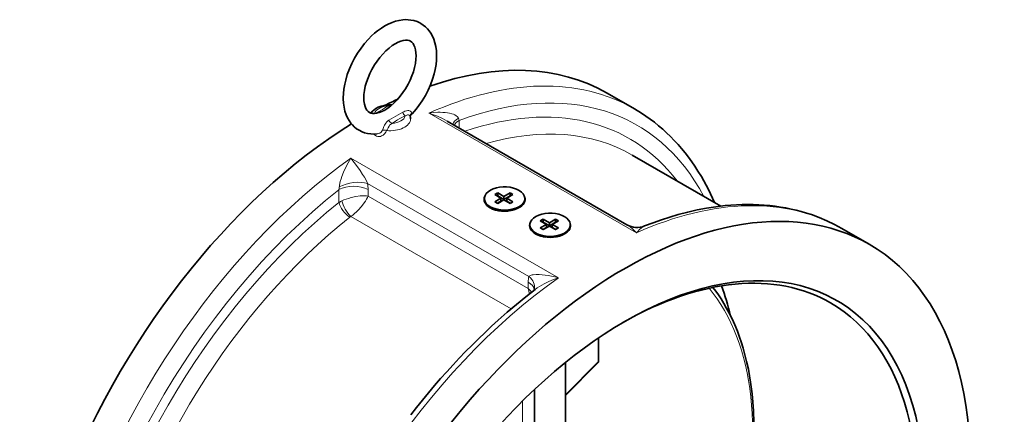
# Model space of a CAD drawing. Extents: x 60 to 778, y 256 to 905.
# Tile 12 of 12: x 579 to 770, y 822 to 899. Entities that reach past the tile are written whole.
import ezdxf

# ---------------------------------------------------------------- set-up
doc = ezdxf.new("R2010")
doc.units = 0

msp = doc.modelspace()

# ---------------------------------------------------------------- linework, layer by layer
at = {"color": 7, "lineweight": 35, "ltscale": 0.306186}
msp.add_line((698.54, 881.53), (693.24, 884.6), dxfattribs=at)
at = {"color": 7, "lineweight": 13, "ltscale": 0.00158}
msp.add_line((648.05, 880.63), (648.07, 880.65), dxfattribs=at)
at = {"color": 7, "lineweight": 13, "ltscale": 0.00132}
msp.add_line((648.07, 880.65), (648.09, 880.64), dxfattribs=at)
at = {"color": 7, "lineweight": 13, "ltscale": 0.157725}
msp.add_line((650.81, 879.31), (653.54, 880.88), dxfattribs=at)
at = {"color": 7, "lineweight": 13}
for p, q in [((658.63, 880.71), (698.93, 857.44)), ((683.76, 848.68), (643.46, 871.95)), ((678.01, 848.93), (646.7, 867.01)), ((677.91, 846.61), (646.8, 864.57)), ((674.6, 842.64), (643.44, 860.63))]:
    msp.add_line(p, q, dxfattribs=at)
at = {"color": 7, "lineweight": 35}
for p, q in [((662.16, 879.17), (697.08, 859.01)), ((715.3, 862.62), (698.08, 872.56)), ((685.15, 812.44), (685.15, 832.23)), ((679.15, 750.01), (679.15, 826.98))]:
    msp.add_line(p, q, dxfattribs=at)
at = {"color": 7, "lineweight": 13, "ltscale": 0.072778}
msp.add_line((664.48, 879.29), (664.48, 877.83), dxfattribs=at)
at = {"color": 7, "lineweight": 13, "ltscale": 0.124539}
msp.add_line((641.14, 865.82), (641.14, 863.33), dxfattribs=at)
at = {"color": 7, "lineweight": 13, "ltscale": 0.062251}
msp.add_line((646.8, 865.82), (646.8, 864.57), dxfattribs=at)
at = {"color": 7, "lineweight": 35, "ltscale": 0.032659}
for p, q in [((671.41, 864.87), (671.97, 865.2)), ((674.94, 864.87), (674.38, 865.2)), ((671.97, 863.16), (671.41, 863.48)), ((674.38, 863.16), (674.94, 863.48)), ((680.24, 859.77), (680.81, 860.09)), ((683.78, 859.77), (683.21, 860.09)), ((680.81, 858.05), (680.24, 858.38)), ((683.21, 858.05), (683.78, 858.38))]:
    msp.add_line(p, q, dxfattribs=at)
at = {"color": 7, "lineweight": 35, "ltscale": 0.069403}
for p, q in [((672.61, 864.18), (671.41, 864.87)), ((673.17, 864.5), (671.97, 865.2)), ((673.17, 864.5), (674.38, 865.2)), ((673.74, 864.18), (674.94, 864.87)), ((671.41, 863.48), (672.61, 864.18)), ((671.97, 863.16), (673.17, 863.85)), ((674.38, 863.16), (673.17, 863.85)), ((674.94, 863.48), (673.74, 864.18)), ((682.01, 859.4), (680.81, 860.09)), ((682.01, 858.79), (680.81, 859.48)), ((682.01, 859.4), (683.21, 860.09)), ((682.01, 858.79), (683.21, 859.48)), ((682.58, 859.07), (683.78, 859.77))]:
    msp.add_line(p, q, dxfattribs=at)
at = {"color": 7, "lineweight": 35, "ltscale": 0.002041}
for p, q in [((671.94, 864.56), (671.97, 864.59)), ((674.41, 864.56), (674.38, 864.59)), ((683.25, 859.46), (683.21, 859.48))]:
    msp.add_line(p, q, dxfattribs=at)
at = {"color": 7, "lineweight": 35, "ltscale": 0.03062}
for p, q in [((671.97, 865.2), (671.97, 864.59)), ((674.38, 865.2), (674.38, 864.59))]:
    msp.add_line(p, q, dxfattribs=at)
at = {"color": 7, "lineweight": 35, "ltscale": 0.069402}
for p, q in [((673.17, 863.89), (671.97, 864.59)), ((673.17, 863.89), (674.38, 864.59)), ((683.78, 858.38), (682.58, 859.07)), ((680.81, 858.05), (682.01, 858.75)), ((683.21, 858.05), (682.01, 858.75))]:
    msp.add_line(p, q, dxfattribs=at)
at = {"color": 7, "lineweight": 35, "ltscale": 0.038784}
for p, q in [((671.94, 863.18), (672.61, 863.56)), ((674.41, 863.18), (673.74, 863.56)), ((680.77, 858.07), (681.45, 858.46)), ((683.25, 858.07), (682.58, 858.46))]:
    msp.add_line(p, q, dxfattribs=at)
at = {"color": 7, "lineweight": 35, "ltscale": 0.030618}
for p, q in [((672.61, 864.18), (672.61, 863.56)), ((673.17, 864.5), (673.17, 863.89)), ((673.74, 864.18), (673.74, 863.56)), ((680.81, 860.09), (680.81, 859.48)), ((681.45, 859.07), (681.45, 858.46)), ((682.01, 859.4), (682.01, 858.79)), ((682.58, 859.07), (682.58, 858.46)), ((683.21, 860.09), (683.21, 859.48))]:
    msp.add_line(p, q, dxfattribs=at)
at = {"color": 7, "lineweight": 35, "ltscale": 0.037921}
msp.add_line((671.19, 862.11), (670.54, 862.49), dxfattribs=at)
at = {"color": 7, "lineweight": 35, "ltscale": 0.037917}
msp.add_line((675.44, 862.11), (676.09, 862.49), dxfattribs=at)
at = {"color": 7, "lineweight": 35, "ltscale": 0.0694}
msp.add_line((681.45, 859.07), (680.24, 859.77), dxfattribs=at)
at = {"color": 7, "lineweight": 35, "ltscale": 0.069399}
msp.add_line((680.24, 858.38), (681.45, 859.07), dxfattribs=at)
at = {"color": 7, "lineweight": 35, "ltscale": 0.002043}
msp.add_line((680.77, 859.46), (680.81, 859.48), dxfattribs=at)
at = {"color": 7, "lineweight": 35, "ltscale": 0.03792}
for p, q in [((680.03, 857.01), (679.38, 857.39)), ((684.27, 857.01), (684.93, 857.39))]:
    msp.add_line(p, q, dxfattribs=at)
at = {"color": 7, "lineweight": 35, "ltscale": 0.306189}
msp.add_line((744.15, 855.2), (738.85, 858.26), dxfattribs=at)
at = {"color": 7, "lineweight": 13, "ltscale": 0.062253}
msp.add_line((677.91, 847.86), (677.91, 846.61), dxfattribs=at)
at = {"color": 7, "lineweight": 13, "ltscale": 0.230817}
msp.add_line((691.51, 836.96), (691.51, 832.34), dxfattribs=at)
at = {"color": 7, "lineweight": 35, "ltscale": 0.225888}
msp.add_line((691.58, 837), (691.58, 832.48), dxfattribs=at)
at = {"color": 7, "lineweight": 13, "ltscale": 0.451156}
msp.add_line((691.51, 832.34), (685.15, 825.94), dxfattribs=at)
at = {"color": 7, "lineweight": 35, "ltscale": 0.445554}
msp.add_line((691.43, 832.13), (685.15, 825.81), dxfattribs=at)
at = {"color": 7, "lineweight": 13, "ltscale": 0.359172}
msp.add_line((676.79, 824.69), (676.79, 817.5), dxfattribs=at)
at = {"color": 7, "lineweight": 35}
for points in [[(641.97, 883.68), (642, 884.51), (642.09, 885.36), (642.25, 886.33), (642.44, 887.14), (642.76, 888.22), (643.16, 889.3), (643.63, 890.36), (644.17, 891.39), (644.76, 892.39), (645.42, 893.35), (646.13, 894.26), (646.88, 895.11), (647.47, 895.71), (648.05, 896.23), (648.64, 896.71), (649.37, 897.24), (650.04, 897.66), (650.72, 898.02), (651.47, 898.35), (652.15, 898.58), (652.83, 898.75), (653.52, 898.85), (654.06, 898.89), (654.6, 898.87), (655.09, 898.82), (655.7, 898.7), (656.31, 898.5), (656.83, 898.27), (657.04, 898.15)], [(657.04, 898.15), (657.52, 897.84), (657.97, 897.47), (658.34, 897.1), (658.64, 896.74), (658.99, 896.24), (659.29, 895.7), (659.55, 895.11), (659.78, 894.4), (659.96, 893.64), (660.07, 892.84), (660.11, 892.04), (660.11, 891.84)], [(645.97, 883.68), (646, 884.34), (646.1, 885.14), (646.26, 885.93), (646.49, 886.75), (646.78, 887.58), (647.14, 888.42), (647.52, 889.19), (648.03, 890.08), (648.53, 890.83), (649.06, 891.53), (649.64, 892.2), (650.23, 892.81), (650.86, 893.37), (651.48, 893.84), (652.06, 894.2), (652.61, 894.49), (653.14, 894.69), (653.62, 894.82), (654.07, 894.88), (654.44, 894.87), (654.76, 894.81), (655.04, 894.69)], [(655.04, 894.69), (655.29, 894.5), (655.52, 894.24), (655.71, 893.92), (655.87, 893.53), (656, 893.05), (656.09, 892.45), (656.11, 891.84)], [(656.11, 891.84), (656.08, 891.18), (655.98, 890.38), (655.82, 889.59), (655.59, 888.77), (655.3, 887.93), (654.95, 887.1), (654.56, 886.33), (654.05, 885.44), (653.55, 884.69), (653.02, 883.98), (652.44, 883.31), (651.85, 882.7), (651.22, 882.15), (650.6, 881.68), (650.02, 881.31), (649.47, 881.03), (648.94, 880.82), (648.46, 880.69), (648.01, 880.63), (647.64, 880.64), (647.33, 880.71), (647.04, 880.83)], [(660.11, 891.84), (660.08, 891), (660, 890.15), (659.83, 889.18), (659.64, 888.37), (659.32, 887.29), (658.92, 886.22), (658.45, 885.16), (657.92, 884.13), (657.32, 883.12), (656.66, 882.16), (656.14, 881.48), (655.38, 880.59), (655.11, 880.31)], [(645.04, 877.37), (644.56, 877.68), (644.11, 878.04), (643.74, 878.42), (643.44, 878.78), (643.09, 879.27), (642.79, 879.82), (642.53, 880.4), (642.3, 881.11), (642.13, 881.87), (642.02, 882.67), (641.97, 883.47), (641.97, 883.68)], [(647.04, 880.83), (646.79, 881.01), (646.57, 881.27), (646.37, 881.6), (646.21, 881.99), (646.08, 882.47), (646, 883.07), (645.97, 883.68)], [(651.21, 882.32), (650.55, 882.31), (649.89, 882.22), (649.31, 882.07), (648.77, 881.86), (648.32, 881.62), (647.96, 881.36), (647.66, 881.08), (647.39, 880.74), (647.36, 880.7)], [(714.08, 863.32), (713.3, 865.04), (712.9, 865.87), (712.01, 867.52), (711.54, 868.36), (710.87, 869.45), (710.28, 870.37), (709.66, 871.26), (709.03, 872.14), (708.37, 872.99), (707.69, 873.81), (707, 874.62), (706.28, 875.4), (705.55, 876.15), (704.79, 876.88), (704.02, 877.59), (703.23, 878.26), (702.42, 878.92), (701.59, 879.54), (700.75, 880.14), (699.89, 880.71), (698.54, 881.53)], [(648.57, 876.67), (647.93, 876.63), (647.3, 876.66), (646.69, 876.75), (646.09, 876.9), (645.62, 877.08), (645.04, 877.37)], [(670.52, 862.28), (670.17, 862.51), (669.88, 862.76), (669.64, 863.05), (669.47, 863.35), (669.37, 863.65), (669.34, 863.96), (669.37, 864.28), (669.48, 864.58)], [(677.22, 864.34), (677.28, 864.07), (677.29, 863.8), (677.24, 863.53), (677.13, 863.27), (676.92, 862.96), (676.64, 862.68), (676.41, 862.5), (676.14, 862.33)], [(738.84, 858.26), (737.41, 859.04), (735.94, 859.75), (734.44, 860.39), (732.9, 860.96), (731.93, 861.28), (730.95, 861.57), (729.95, 861.83), (728.95, 862.06), (727.93, 862.27), (726.9, 862.44), (725.86, 862.59), (724.82, 862.72), (723.76, 862.81), (722.7, 862.88), (721.62, 862.92), (720.54, 862.93), (719.45, 862.92), (718.35, 862.87), (717.25, 862.8), (716.14, 862.71), (714.35, 862.5), (712.54, 862.22), (710.72, 861.87), (708.89, 861.45), (707.05, 860.97), (705.42, 860.49), (703.79, 859.97), (702.16, 859.39), (700.52, 858.76)], [(676.14, 862.33), (675.65, 862.09), (675.12, 861.9), (674.55, 861.76), (673.95, 861.67), (673.34, 861.64), (672.72, 861.66), (672.11, 861.73), (671.53, 861.86), (670.99, 862.05), (670.52, 862.28)], [(679.35, 857.18), (679.01, 857.41), (678.72, 857.66), (678.48, 857.94), (678.31, 858.25), (678.21, 858.55), (678.17, 858.86), (678.21, 859.17), (678.32, 859.48)], [(686.06, 859.24), (686.12, 858.97), (686.13, 858.7), (686.08, 858.43), (685.96, 858.16), (685.76, 857.86), (685.47, 857.58), (685.25, 857.4), (684.98, 857.23)], [(684.98, 857.23), (684.49, 856.99), (683.96, 856.8), (683.39, 856.66), (682.79, 856.57), (682.18, 856.53), (681.56, 856.55), (680.95, 856.63), (680.37, 856.76), (679.82, 856.95), (679.35, 857.18)], [(679.25, 846.4), (677.44, 844.98), (675.63, 843.51), (673.83, 841.98), (672.05, 840.41), (670.78, 839.24), (669.51, 838.05), (668.24, 836.84), (666.99, 835.6), (665.75, 834.33), (664.52, 833.05), (663.29, 831.74), (662.08, 830.42), (660.88, 829.07), (659.69, 827.7), (658.52, 826.31), (657.35, 824.9), (656.2, 823.47), (655.07, 822.02)], [(721.75, 820.6), (721.66, 822.79), (721.54, 824.52), (721.39, 826.1), (721.28, 827.05), (721.1, 828.37), (720.9, 829.6), (720.66, 830.89), (720.32, 832.41), (720, 833.72), (719.64, 835), (719.25, 836.25), (718.96, 837.11), (718.53, 838.27), (718.01, 839.55), (717.5, 840.68), (716.96, 841.79), (716.38, 842.87), (715.93, 843.66), (715.35, 844.59), (714.84, 845.36), (714.33, 846.09), (713.79, 846.81)]]:
    msp.add_lwpolyline(points, dxfattribs=at)
at = {"color": 7, "lineweight": 13}
for points in [[(650.62, 882.12), (649.99, 881.65), (649.57, 881.39), (649.13, 881.14), (648.62, 880.89), (648.07, 880.65)], [(650.62, 882.12), (650.95, 882.26), (651.13, 882.32), (651.21, 882.32)], [(651.47, 878.69), (652.1, 879.17), (652.51, 879.43), (652.95, 879.68), (653.46, 879.93), (654.01, 880.16)], [(655.22, 880.63), (655.21, 880.81), (655.14, 880.96), (655.01, 881.08), (654.83, 881.16), (654.68, 881.19), (654.54, 881.2), (654.23, 881.16), (653.94, 881.07), (653.73, 880.98), (653.54, 880.88)], [(654.98, 880.08), (654.95, 880.15), (654.91, 880.21), (654.78, 880.3), (654.67, 880.35), (654.55, 880.37), (654.43, 880.36), (654.32, 880.34), (654.16, 880.27), (654.01, 880.16)], [(655.11, 880.31), (655.16, 880.38), (655.18, 880.45), (655.22, 880.63)], [(664.33, 879.71), (664.28, 879.82), (664.2, 879.93), (664.07, 880.06), (663.92, 880.18), (663.66, 880.35), (663.37, 880.48), (663.06, 880.58), (662.63, 880.69), (662.2, 880.77), (661.75, 880.83), (661.29, 880.86), (660.82, 880.87), (660.36, 880.87), (659.42, 880.81), (658.63, 880.71)], [(662.16, 879.17), (661.7, 879.42), (661.24, 879.66), (660.3, 880.09), (659.34, 880.46), (658.63, 880.71)], [(650.81, 879.31), (650.65, 879.21), (650.43, 879.02), (650.23, 878.78), (650.1, 878.59), (649.98, 878.37), (649.88, 878.13), (649.72, 877.75), (649.59, 877.38)], [(651.47, 878.69), (651.32, 878.63), (651.13, 878.5), (650.97, 878.34), (650.87, 878.2), (650.69, 877.86), (650.48, 877.49), (650.37, 877.32)], [(650.37, 877.32), (650.22, 876.98), (650, 876.68), (649.87, 876.55), (649.72, 876.44), (649.57, 876.34), (649.41, 876.26), (649.18, 876.19), (648.95, 876.15), (648.71, 876.16), (648.45, 876.22), (648.21, 876.33)], [(649.59, 877.38), (649.48, 877.17), (649.31, 876.98), (649.1, 876.83), (648.85, 876.72), (648.57, 876.67)], [(643.46, 871.95), (642.92, 871.05), (642.41, 870.06), (642.04, 869.24), (641.7, 868.38), (641.54, 867.91), (641.4, 867.43), (641.31, 867.09), (641.23, 866.6), (641.21, 866.36)], [(643.46, 871.95), (644.11, 871.13), (644.76, 870.25), (645.25, 869.53), (645.74, 868.77), (646.07, 868.23), (646.39, 867.65), (646.6, 867.23), (646.7, 867.01)], [(646.8, 864.57), (646.46, 864.61), (646.1, 864.62), (645.7, 864.62), (645.27, 864.59), (644.41, 864.47), (643.48, 864.27), (643.01, 864.13), (642.55, 863.98), (642.11, 863.82), (641.7, 863.64)], [(646.8, 864.57), (646.66, 864.27), (646.49, 863.95), (646.28, 863.6), (646.05, 863.24), (645.51, 862.56), (644.87, 861.85), (644.52, 861.51), (644.16, 861.19), (643.8, 860.89), (643.44, 860.63)], [(698.93, 857.44), (698.75, 857.63), (698.2, 858.17), (697.64, 858.64), (697.36, 858.84), (697.08, 859.01)], [(698.93, 857.44), (699.1, 857.63), (699.58, 858.12), (699.82, 858.32), (700.06, 858.5), (700.29, 858.65), (700.52, 858.76)], [(678.01, 848.93), (678.1, 849.01), (678.19, 849.07), (678.32, 849.13), (678.46, 849.18), (678.66, 849.23), (678.87, 849.26), (679.42, 849.3), (680, 849.3), (680.6, 849.26), (681.18, 849.19), (681.76, 849.11), (682.42, 848.99), (683.08, 848.85), (683.76, 848.68)], [(679.25, 846.4), (679.67, 846.7), (680.1, 846.99), (680.54, 847.25), (680.99, 847.5), (681.9, 847.95), (682.83, 848.34), (683.76, 848.68)]]:
    msp.add_lwpolyline(points, dxfattribs=at)
at = {"color": 7, "lineweight": 35}
for centre, radius, start, end in [((651.23, 883.03), 0.709, 268.0277, 290.8308), ((655.24, 880.15), 0.271, 175.049, 193.9452), ((655.6, 879.84), 0.676, 135.5847, 156.3308), ((653.02, 879.59), 2.02, 0.0336, 14.0082), ((671.97, 863.48), 1.75, 213.7493, 232.477), ((674.64, 863.56), 1.8, 307.5715, 323.5919), ((699.06, 862.44), 3.96, 240.0125, 291.6329), ((680.81, 858.38), 1.75, 213.7493, 232.477), ((683.48, 858.46), 1.8, 307.5715, 323.5919), ((677.89, 846.73), 1.24, 335.643, 348.905), ((691.08, 832.48), 0.5, 315.2191, 359.9993)]:
    msp.add_arc(centre, radius, start, end, dxfattribs=at)
at = {"color": 7, "lineweight": 13}
for centre, radius, start, end in [((661.16, 878.39), 3.44, 15.249, 22.6523), ((648.99, 877.65), 1.53, 221.6598, 239.6206), ((639.48, 865.79), 7.32, 0.2547, 9.643), ((637.8, 866.49), 3.41, 348.5683, 357.7479), ((643.53, 859.68), 4.36, 114.7792, 123.1937), ((644.25, 859.21), 1.63, 119.6526, 128.3109), ((683.27, 847.89), 5.36, 168.7962, 180.3509), ((674.6, 843.31), 4.68, 32.8311, 44.91), ((672.61, 845.18), 5.49, 3.4072, 15.1521)]:
    msp.add_arc(centre, radius, start, end, dxfattribs=at)
at = {"color": 7, "lineweight": 35}
for centre, major_axis, start_param, end_param in [((645.74, 802.32), (47.5, 82.27), 0.000018, 0.589504), ((645.74, 802.32), (47.5, 82.27), 0.68396, 0.720019), ((645.74, 802.32), (47.5, 82.27), 0.759472, 0.763055), ((645.74, 802.32), (47.5, 82.27), 0.817552, 1.856194), ((673.32, 864.1), (3.93, 0), 5.997787, 10.210378), ((696.65, 772.93), (47.5, 82.27), 0.000018, 1.856194), ((673.32, 864.1), (3.93, 0), 5.497555, 5.997787), ((673.32, 864.1), (3.93, 0), 3.927193, 5.497555), ((673.32, 863.34), (3, 0), 3.927193, 4.398612), ((673.32, 863.34), (3, 0), 5.159156, 5.497555), ((682.15, 858.99), (3.93, 0), 5.997787, 10.210378), ((682.15, 858.99), (3.93, 0), 3.927193, 5.497555), ((682.15, 858.23), (3, 0), 3.927193, 4.398612), ((682.15, 858.23), (3, 0), 5.159156, 5.497555), ((682.15, 858.99), (3.93, 0), 5.497555, 5.997787), ((696.65, 772.93), (47.5, 82.27), 3.141611, 6.283204), ((696.65, 772.93), (41.19, 71.34), 2.355993, 7.068816), ((695.94, 773.34), (40.69, 70.47), 0.000018, 0.779182), ((661.29, 793.34), (40.69, 70.47), 5.735452, 5.843361), ((695.94, 773.34), (40.69, 70.47), 3.141611, 6.283204), ((696.65, 772.93), (41.19, 71.34), 0.78563, 1.856194)]:
    msp.add_ellipse(centre, major_axis=major_axis, ratio=0.57735, start_param=start_param, end_param=end_param, dxfattribs=at)
at = {"color": 7, "lineweight": 13}
for centre, major_axis, ratio, start_param, end_param in [((651.04, 799.26), (47.5, 82.27), 0.57735, 0.000018, 0.672254), ((652.81, 798.24), (46.25, 80.11), 0.57735, 5.936607, 6.889245), ((651.04, 880.41), (-3, 0), 0.57735, 4.854274, 6.141295), ((650.62, 882.94), (0.627, -0.779), 0.663467, 5.401764, 6.175535), ((652.81, 798.24), (44.75, 77.51), 0.57735, 6.046297, 6.86518), ((651.04, 880.41), (-3, 0), 0.57735, 1.712681, 2.999702), ((654.01, 880.98), (0.383, -0.924), 0.475902, 4.621623, 5.567077), ((655.97, 880.08), (0.996, -0.091), 0.805255, 2.498087, 3.141598), ((651.04, 879.59), (-4, 0), 0.57735, 1.402014, 3.141633), ((651.47, 879.51), (0.627, -0.779), 0.66346, 4.456312, 5.401761), ((667.2, 878.85), (3.95, 0.65), 0.445219, 2.308507, 2.956415), ((667.3, 877.66), (4, 0), 0.57735, 2.356194, 2.818121), ((650.2, 876.75), (0.92, -0.392), 0.590815, 1.639666, 2.516611), ((654.58, 797.22), (43.5, 75.34), 0.57735, 6.283139, 6.81994), ((651.04, 799.26), (47.5, 82.27), 0.57735, 0.898543, 3.141611), ((643.97, 864.19), (-4, 0), 0.57735, 3.926991, 5.497787), ((643.87, 865.38), (3.95, 0.65), 0.445219, 0.700736, 2.234558), ((652.81, 798.24), (46.25, 80.11), 0.57735, 0.964736, 3.488163), ((652.81, 798.24), (44.75, 77.51), 0.57735, 0.970816, 3.378489), ((642.91, 862.31), (1.55, -1.96), 0.461015, 3.849986, 5.420782), ((643.12, 862.45), (1.25, -2.17), 0.352662, 3.943432, 5.481346), ((691.35, 775.99), (47.5, 82.27), 0.57735, 0.000044, 0.672254), ((654.58, 797.22), (43.5, 75.34), 0.57735, 0.970816, 3.141547), ((691.35, 775.99), (47.5, 82.27), 0.57735, 0.898543, 3.141636), ((675.08, 846.22), (4, 0), 0.57735, 0.063484, 0.785398), ((675.19, 847.3), (3.92, -0.8), 0.684431, 6.28314, 7.197086), ((669.43, 788.65), (36.8, 63.74), 0.57735, 4.234001, 6.07578), ((691.08, 832.48), (-0.355, 0.352), 0.708452, 3.141596, 3.754367), ((691.08, 832.48), (-0.5, 0), 0.57735, 2.621298, 3.141571)]:
    msp.add_ellipse(centre, major_axis=major_axis, ratio=ratio, start_param=start_param, end_param=end_param, dxfattribs=at)

doc.saveas('drawing.dxf')
